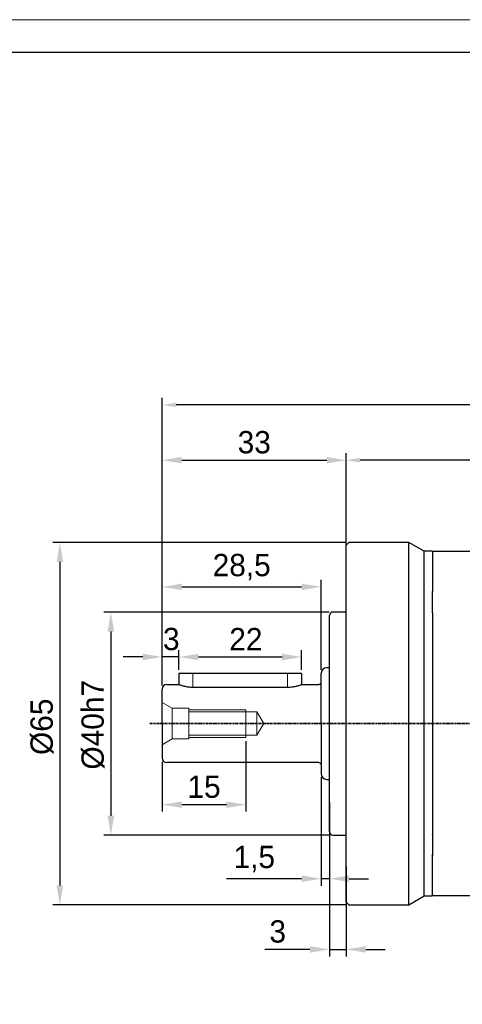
# Model space of a CAD drawing. Header units: millimetres. Extents: x 821 to 1314, y 1003 to 1351.
# Tile 5 of 9: x 974 to 1053, y 1174 to 1351. Entities that reach past the tile are written whole.
import ezdxf

# ---------------------------------------------------------------- set-up
doc = ezdxf.new("R2010")
doc.units = ezdxf.units.MM
doc.header["$PDSIZE"] = -5
doc.linetypes.add('CENTER', pattern=[0.6, 0.375, -0.075, 0.075, -0.075])
doc.linetypes.add('JIS_02_2.0', pattern=[3, 2, -1])
doc.layers.get('0').update_dxf_attribs({"lineweight": 18})
doc.layers.get('Defpoints').update_dxf_attribs({"lineweight": 18})
for name, color, linetype, lineweight in [('3中心线层', 1, 'CENTER', 35), ('中心线', 7, 'JIS_02_2.0', 13), ('图框_外框线', 7, 'Continuous', 18), ('尺寸线层', 3, 'Continuous', 18), ('粗实线', 7, 'Continuous', 50)]:
    doc.layers.add(name, color=color, linetype=linetype, lineweight=lineweight)
doc.styles.add('工程字', font='txt')
doc.dimstyles.new('ISO-25', dxfattribs={"dimtxt": 4.5, "dimasz": 1, "dimexe": 1.25, "dimexo": 0.625, "dimtad": 1, "dimtxsty": '工程字', "dimcen": 2.5, "dimdle": 2, "dimadec": 0, "dimazin": 0, "dimtfac": 1, "dimtmove": 0, "dimatfit": 3, "dimfxl": 1, "dimarcsym": 0})
doc.dimstyles.new('副本 ISO-25', dxfattribs={"dimtxt": 4.5, "dimasz": 2.5, "dimexe": 1.25, "dimexo": 0.625, "dimtad": 1, "dimtxsty": '工程字', "dimcen": 2.5, "dimdle": 5, "dimadec": 0, "dimazin": 0, "dimtfac": 1, "dimtmove": 0, "dimatfit": 3, "dimfxl": 1, "dimtolj": 1, "dimarcsym": 0})

# ---------------------------------------------------------------- blocks, each defined once
blk = doc.blocks.new('*D6')
at = {"layer": 'Defpoints', "color": 0}
for p in [(1032.11, 1271.69), (1032.11, 1255.16), (1122.11, 1224.46)]:
    blk.add_point(p, dxfattribs=at)
at = {"layer": '尺寸线层', "color": 0, "lineweight": -2}
for p, q in [((1032.11, 1255.79), (1032.11, 1272.94)), ((1122.11, 1225.09), (1122.11, 1272.94)), ((1119.61, 1271.69), (1034.61, 1271.69))]:
    blk.add_line(p, q, dxfattribs=at)
at = {"layer": '尺寸线层', "color": 0}
for points in [[(1034.61, 1272.11), (1034.61, 1271.28), (1032.11, 1271.69)], [(1119.61, 1271.28), (1119.61, 1272.11), (1122.11, 1271.69)]]:
    blk.add_solid(points, dxfattribs=at)
at = {"layer": '尺寸线层', "color": 0, "insert": (1077.11, 1274.57), "char_height": 4.5, "attachment_point": 5, "style": '工程字'}
blk.add_mtext('\\A1;90', dxfattribs=at)
blk = doc.blocks.new('*D7')
at = {"layer": 'Defpoints', "color": 0}
for p in [(999.11, 1281.61), (999.11, 1230.66), (1152.11, 1203.94)]:
    blk.add_point(p, dxfattribs=at)
at = {"layer": '尺寸线层', "color": 0, "lineweight": -2}
for p, q in [((999.11, 1231.29), (999.11, 1282.86)), ((1149.61, 1281.61), (1001.61, 1281.61)), ((1152.11, 1204.56), (1152.11, 1282.86))]:
    blk.add_line(p, q, dxfattribs=at)
at = {"layer": '尺寸线层', "color": 0}
for points in [[(1001.61, 1282.02), (1001.61, 1281.19), (999.11, 1281.61)], [(1149.61, 1281.19), (1149.61, 1282.02), (1152.11, 1281.61)]]:
    blk.add_solid(points, dxfattribs=at)
at = {"layer": '尺寸线层', "color": 0, "insert": (1075.61, 1284.48), "char_height": 4.5, "attachment_point": 5, "style": '工程字'}
blk.add_mtext('\\A1;153', dxfattribs=at)
blk = doc.blocks.new('*D17')
at = {"layer": 'Defpoints', "color": 0}
for p in [(1032.11, 1271.69), (1032.11, 1262.14), (999.11, 1239.14)]:
    blk.add_point(p, dxfattribs=at)
at = {"layer": '尺寸线层', "color": 0, "linetype": 'ByBlock', "lineweight": -2}
for p, q in [((999.11, 1239.77), (999.11, 1272.94)), ((1032.11, 1262.77), (1032.11, 1272.94)), ((1002.61, 1271.69), (1028.61, 1271.69))]:
    blk.add_line(p, q, dxfattribs=at)
at = {"layer": '尺寸线层', "color": 0}
for points in [[(1002.61, 1272.28), (1002.61, 1271.11), (999.11, 1271.69)], [(1028.61, 1271.11), (1028.61, 1272.28), (1032.11, 1271.69)]]:
    blk.add_solid(points, dxfattribs=at)
at = {"layer": '尺寸线层', "color": 0, "insert": (1015.61, 1274.89), "char_height": 4, "attachment_point": 5, "style": '工程字'}
blk.add_mtext('33', dxfattribs=at)
blk = doc.blocks.new('*D25')
at = {"layer": 'Defpoints', "color": 0}
for p in [(1029.71, 1244.46), (989.89, 1204.46), (1029.71, 1204.46)]:
    blk.add_point(p, dxfattribs=at)
at = {"layer": '尺寸线层', "color": 0, "linetype": 'ByBlock', "lineweight": -2}
for p, q in [((1029.08, 1244.46), (988.64, 1244.46)), ((989.89, 1240.96), (989.89, 1207.96)), ((1029.08, 1204.46), (988.64, 1204.46))]:
    blk.add_line(p, q, dxfattribs=at)
at = {"layer": '尺寸线层', "color": 0}
for points in [[(990.48, 1240.96), (989.31, 1240.96), (989.89, 1244.46)], [(989.31, 1207.96), (990.48, 1207.96), (989.89, 1204.46)]]:
    blk.add_solid(points, dxfattribs=at)
at = {"layer": '尺寸线层', "color": 0, "insert": (986.69, 1224.26), "char_height": 4, "attachment_point": 5, "rotation": 90, "style": '工程字'}
blk.add_mtext('%%C40h7', dxfattribs=at)
blk = doc.blocks.new('*D26')
at = {"layer": 'Defpoints', "color": 0}
for p in [(999.11, 1236.41), (1002.11, 1233.46), (999.11, 1230.66)]:
    blk.add_point(p, dxfattribs=at)
at = {"layer": '尺寸线层', "color": 0, "linetype": 'ByBlock', "lineweight": -2}
for p, q in [((999.11, 1231.29), (999.11, 1237.66)), ((1002.11, 1234.09), (1002.11, 1237.66)), ((995.61, 1236.41), (992.11, 1236.41)), ((1002.11, 1236.41), (999.11, 1236.41)), ((1005.61, 1236.41), (1009.11, 1236.41))]:
    blk.add_line(p, q, dxfattribs=at)
at = {"layer": '尺寸线层', "color": 0}
for points in [[(995.61, 1235.83), (995.61, 1236.99), (999.11, 1236.41)], [(1005.61, 1236.99), (1005.61, 1235.83), (1002.11, 1236.41)]]:
    blk.add_solid(points, dxfattribs=at)
at = {"layer": '尺寸线层', "color": 0, "insert": (1000.73, 1239.61), "char_height": 4, "attachment_point": 5, "style": '工程字'}
blk.add_mtext('3', dxfattribs=at)
blk = doc.blocks.new('*D27')
at = {"layer": 'Defpoints', "color": 0}
for p in [(1024.11, 1236.41), (1002.11, 1233.46), (1024.11, 1233.46)]:
    blk.add_point(p, dxfattribs=at)
at = {"layer": '尺寸线层', "color": 0, "linetype": 'ByBlock', "lineweight": -2}
for p, q in [((1002.11, 1234.09), (1002.11, 1237.66)), ((1024.11, 1234.09), (1024.11, 1237.66)), ((1005.61, 1236.41), (1020.61, 1236.41))]:
    blk.add_line(p, q, dxfattribs=at)
at = {"layer": '尺寸线层', "color": 0}
for points in [[(1005.61, 1236.99), (1005.61, 1235.82), (1002.11, 1236.41)], [(1020.61, 1235.82), (1020.61, 1236.99), (1024.11, 1236.41)]]:
    blk.add_solid(points, dxfattribs=at)
at = {"layer": '尺寸线层', "color": 0, "insert": (1014.11, 1239.61), "char_height": 4, "attachment_point": 5, "style": '工程字'}
blk.add_mtext('22', dxfattribs=at)
blk = doc.blocks.new('*D28')
at = {"layer": 'Defpoints', "color": 0}
for p in [(1027.61, 1215.46), (1029.11, 1211.04), (1027.61, 1196.65)]:
    blk.add_point(p, dxfattribs=at)
at = {"layer": '尺寸线层', "color": 0, "linetype": 'ByBlock', "lineweight": -2}
for p, q in [((1027.61, 1214.84), (1027.61, 1195.4)), ((1029.11, 1210.41), (1029.11, 1195.4)), ((1024.11, 1196.65), (1010.63, 1196.65)), ((1029.11, 1196.65), (1027.61, 1196.65)), ((1032.61, 1196.65), (1036.11, 1196.65))]:
    blk.add_line(p, q, dxfattribs=at)
at = {"layer": '尺寸线层', "color": 0}
for points in [[(1024.11, 1196.07), (1024.11, 1197.24), (1027.61, 1196.65)], [(1032.61, 1197.24), (1032.61, 1196.07), (1029.11, 1196.65)]]:
    blk.add_solid(points, dxfattribs=at)
at = {"layer": '尺寸线层', "color": 0, "insert": (1015.62, 1200.19), "char_height": 4, "attachment_point": 5, "style": '工程字'}
blk.add_mtext('1,5', dxfattribs=at)
blk = doc.blocks.new('*D29')
at = {"layer": 'Defpoints', "color": 0}
for p in [(1029.11, 1201.67), (1032.11, 1199.46), (1032.11, 1183.98)]:
    blk.add_point(p, dxfattribs=at)
at = {"layer": '尺寸线层', "color": 0, "linetype": 'ByBlock', "lineweight": -2}
for p, q in [((1029.11, 1201.05), (1029.11, 1182.73)), ((1032.11, 1198.84), (1032.11, 1182.73)), ((1025.61, 1183.98), (1017.54, 1183.98)), ((1029.11, 1183.98), (1032.11, 1183.98)), ((1035.61, 1183.98), (1039.11, 1183.98))]:
    blk.add_line(p, q, dxfattribs=at)
at = {"layer": '尺寸线层', "color": 0}
for points in [[(1025.61, 1183.4), (1025.61, 1184.56), (1029.11, 1183.98)], [(1035.61, 1184.56), (1035.61, 1183.4), (1032.11, 1183.98)]]:
    blk.add_solid(points, dxfattribs=at)
at = {"layer": '尺寸线层', "color": 0, "insert": (1019.82, 1187.18), "char_height": 4, "attachment_point": 5, "style": '工程字'}
blk.add_mtext('3', dxfattribs=at)
blk = doc.blocks.new('*D30')
at = {"layer": 'Defpoints', "color": 0}
for p in [(1014.11, 1221.96), (999.11, 1218.26), (999.11, 1209.93)]:
    blk.add_point(p, dxfattribs=at)
at = {"layer": '尺寸线层', "color": 0, "linetype": 'ByBlock', "lineweight": -2}
for p, q in [((1014.11, 1221.34), (1014.11, 1208.68)), ((999.11, 1217.64), (999.11, 1208.68)), ((1010.61, 1209.93), (1002.61, 1209.93))]:
    blk.add_line(p, q, dxfattribs=at)
at = {"layer": '尺寸线层', "color": 0}
for points in [[(1002.61, 1210.51), (1002.61, 1209.35), (999.11, 1209.93)], [(1010.61, 1209.35), (1010.61, 1210.51), (1014.11, 1209.93)]]:
    blk.add_solid(points, dxfattribs=at)
at = {"layer": '尺寸线层', "color": 0, "insert": (1006.61, 1213.13), "char_height": 4, "attachment_point": 5, "style": '工程字'}
blk.add_mtext('15', dxfattribs=at)
blk = doc.blocks.new('*D31')
at = {"layer": 'Defpoints', "color": 0}
for p in [(1027.61, 1248.98), (1027.61, 1233.46), (999.11, 1230.66)]:
    blk.add_point(p, dxfattribs=at)
at = {"layer": '尺寸线层', "color": 0, "linetype": 'ByBlock', "lineweight": -2}
for p, q in [((999.11, 1231.29), (999.11, 1250.23)), ((1027.61, 1234.09), (1027.61, 1250.23)), ((1002.61, 1248.98), (1024.11, 1248.98))]:
    blk.add_line(p, q, dxfattribs=at)
at = {"layer": '尺寸线层', "color": 0}
for points in [[(1002.61, 1249.56), (1002.61, 1248.4), (999.11, 1248.98)], [(1024.11, 1248.4), (1024.11, 1249.56), (1027.61, 1248.98)]]:
    blk.add_solid(points, dxfattribs=at)
at = {"layer": '尺寸线层', "color": 0, "insert": (1013.36, 1252.52), "char_height": 4, "attachment_point": 5, "style": '工程字'}
blk.add_mtext('28,5', dxfattribs=at)
blk = doc.blocks.new('*D32')
at = {"layer": 'Defpoints', "color": 0}
for p in [(1032.61, 1256.96), (980.74, 1191.96), (1032.61, 1191.96)]:
    blk.add_point(p, dxfattribs=at)
at = {"layer": '尺寸线层', "color": 0, "linetype": 'ByBlock', "lineweight": -2}
for p, q in [((1031.98, 1256.96), (979.49, 1256.96)), ((980.74, 1253.46), (980.74, 1195.46)), ((1031.98, 1191.96), (979.49, 1191.96))]:
    blk.add_line(p, q, dxfattribs=at)
at = {"layer": '尺寸线层', "color": 0}
for points in [[(981.33, 1253.46), (980.16, 1253.46), (980.74, 1256.96)], [(980.16, 1195.46), (981.33, 1195.46), (980.74, 1191.96)]]:
    blk.add_solid(points, dxfattribs=at)
at = {"layer": '尺寸线层', "color": 0, "insert": (977.54, 1223.9), "char_height": 4, "attachment_point": 5, "rotation": 90, "style": '工程字'}
blk.add_mtext('%%C65', dxfattribs=at)

msp = doc.modelspace()

# ---------------------------------------------------------------- linework, layer by layer
for p, q in [((1047.7556, 1255.3643), (1047.6056, 1255.2143)), ((1047.6056, 1224.4643), (1047.6056, 1255.3643)), ((1029.0765, 1224.4643), (1029.1056, 1224.4643)), ((1047.6056, 1193.5643), (1047.6056, 1224.4643)), ((1047.6056, 1193.7143), (1047.7556, 1193.5643))]:
    msp.add_line(p, q)
at = {"layer": '3中心线层'}
msp.add_line((996.8568, 1224.4643), (1122.1056, 1224.4643), dxfattribs=at)
at = {"layer": '中心线', "color": 0, "linetype": 'ByBlock'}
for p, q in [((1004.6056, 1233.4643), (1004.6056, 1231.0026)), ((1021.6056, 1233.4643), (1021.6056, 1231.0026)), ((999.1056, 1228.2536), (1000.9056, 1227.2143)), ((1000.9056, 1227.2143), (1003.9056, 1227.2143)), ((1000.9056, 1227.2143), (1000.9056, 1221.7143)), ((1003.9056, 1227.2143), (1003.9056, 1221.7143)), ((1003.9056, 1226.9643), (1014.1056, 1226.9643)), ((1014.1056, 1226.9643), (1014.1056, 1221.9643)), ((1003.9056, 1226.5643), (1016.1056, 1226.5643)), ((1016.1056, 1226.5643), (1017.318, 1224.4643)), ((1016.1056, 1226.5643), (1016.1056, 1222.3643)), ((1016.1056, 1222.3643), (1017.318, 1224.4643)), ((999.1056, 1220.6751), (1000.9056, 1221.7143)), ((1000.9056, 1221.7143), (1003.9056, 1221.7143)), ((1003.9056, 1222.3643), (1016.1056, 1222.3643)), ((1003.9056, 1221.9643), (1014.1056, 1221.9643))]:
    msp.add_line(p, q, dxfattribs=at)
at = {"layer": '图框_外框线', "color": 3}
msp.add_lwpolyline([(821.3881, 1002.5151), (1313.7222, 1002.5151), (1313.7222, 1350.6657), (821.3881, 1350.6657)], close=True, dxfattribs=at)
at = {"layer": '图框_外框线', "color": 3, "lineweight": 25}
msp.add_lwpolyline([(850.6937, 1008.3762), (1307.8611, 1008.3762), (1307.8611, 1344.8046), (850.6937, 1344.8046)], close=True, dxfattribs=at)
at = {"layer": '粗实线', "color": 0, "lineweight": 30}
for p, q in [((1032.6056, 1256.9643), (1032.1056, 1256.4643)), ((1043.3343, 1256.9643), (1032.6056, 1256.9643)), ((1046.1056, 1255.3643), (1043.3343, 1256.9643)), ((1043.3343, 1191.9643), (1043.3343, 1256.9643)), ((1032.1056, 1192.4643), (1032.1056, 1256.4643)), ((1047.6056, 1255.3643), (1046.1056, 1255.3643)), ((1046.1056, 1193.5643), (1046.1056, 1255.3643)), ((1047.6056, 1255.2143), (1047.7556, 1255.3643)), ((1047.6056, 1255.3643), (1047.6056, 1248.1308)), ((1047.7556, 1255.3643), (1056.4013, 1255.3643)), ((1047.6056, 1244.3325), (1047.6056, 1248.1316)), ((1047.6056, 1247.8821), (1047.6056, 1248.1308)), ((1029.1056, 1205.0643), (1029.1056, 1243.8643)), ((1032.1056, 1244.4643), (1029.7056, 1244.4643)), ((1047.6056, 1244.3316), (1047.6056, 1244.3935)), ((1047.6056, 1244.3316), (1047.6056, 1224.4643)), ((1029.0767, 1234.4643), (1028.6056, 1234.4643)), ((1029.1056, 1234.571), (1029.0765, 1234.4643)), ((1004.6056, 1233.4643), (1002.1056, 1233.4643)), ((1002.1056, 1233.4643), (1002.1056, 1231.4643)), ((1021.6056, 1233.4643), (1004.6056, 1233.4643)), ((1024.1056, 1233.4643), (1021.6056, 1233.4643)), ((1024.1056, 1233.4643), (1024.1056, 1231.4643)), ((1027.6056, 1224.4643), (1027.6056, 1233.4643)), ((999.1056, 1224.4643), (999.1056, 1230.6643)), ((999.9056, 1231.4643), (1002.1056, 1231.4643)), ((1004.6056, 1231.0027), (1021.6056, 1231.0027)), ((1024.1056, 1231.4643), (1027.2056, 1231.4643)), ((999.1056, 1224.4643), (999.1056, 1218.2643)), ((1027.6056, 1224.4643), (1027.6056, 1215.4643)), ((1047.6056, 1224.4643), (1047.6056, 1204.5971)), ((1027.2056, 1217.4643), (999.9056, 1217.4643)), ((1028.6056, 1214.4643), (1029.0767, 1214.4643)), ((1029.0765, 1214.4643), (1029.1056, 1214.3577)), ((1029.7056, 1204.4643), (1032.1056, 1204.4643)), ((1047.6056, 1204.5352), (1047.6056, 1204.5971)), ((1047.6056, 1204.5352), (1047.6056, 1200.797)), ((1047.6056, 1200.7979), (1047.6056, 1201.0466)), ((1047.6056, 1193.5643), (1047.6056, 1200.7979)), ((1043.3343, 1191.9643), (1046.1056, 1193.5643)), ((1046.1056, 1193.5643), (1047.6056, 1193.5643)), ((1047.7556, 1193.5643), (1047.6056, 1193.7143)), ((1056.4013, 1193.5643), (1047.7556, 1193.5643)), ((1032.1056, 1192.4643), (1032.6056, 1191.9643)), ((1032.6056, 1191.9643), (1043.3343, 1191.9643))]:
    msp.add_line(p, q, dxfattribs=at)
for centre, radius, start, end in [((1029.7056, 1243.8643), 0.6, 90, 180), ((1028.6056, 1233.4643), 1, 90, 180), ((999.9056, 1230.6643), 0.8, 90, 180), ((999.9056, 1218.2643), 0.8, 180, 270), ((1028.6056, 1215.4643), 1, 180, 270), ((1029.7056, 1205.0643), 0.6, 180, 270)]:
    msp.add_arc(centre, radius, start, end, dxfattribs=at)
at = {"layer": '粗实线', "color": 0, "lineweight": 30, "extrusion": (0, 0, -1)}
for centre, start, end in [((-1027.2056, 1231.8643), 180, 270), ((-1027.2056, 1217.0643), 90, 180)]:
    msp.add_arc(centre, 0.4, start, end, dxfattribs=at)
at = {"layer": '粗实线', "color": 0, "lineweight": 30}
for points, knots in [([(1002.1036, 1231.4641), (1002.1082, 1231.4637), (1002.1125, 1231.4619), (1002.1376, 1231.4529), (1002.2037, 1231.4292), (1002.4118, 1231.3602), (1002.5573, 1231.3139), (1002.9167, 1231.215), (1003.1389, 1231.1609), (1003.6308, 1231.0704), (1003.9088, 1231.0336), (1004.1924, 1231.0157), (1004.3285, 1231.0071), (1004.4673, 1231.0027), (1004.6056, 1231.0027)], [0, 0, 0, 0, 0.05357036, 0.05357036, 0.25536356, 0.25536356, 0.45995656, 0.45995656, 0.67573795, 0.67573795, 0.89571997, 0.89571997, 0.89571997, 1, 1, 1, 1]), ([(1021.6056, 1231.0027), (1021.8753, 1231.0027), (1022.1486, 1231.0203), (1022.6562, 1231.0818), (1022.8973, 1231.1259), (1023.3295, 1231.2227), (1023.5242, 1231.2768), (1023.8378, 1231.3716), (1023.9586, 1231.4129), (1024.0796, 1231.4549), (1024.1034, 1231.4631), (1024.1071, 1231.4658)], [0, 0, 0, 0, 0.20522719, 0.20522719, 0.40987883, 0.40987883, 0.62304954, 0.62304954, 0.84296118, 0.84296118, 1, 1, 1, 1])]:
    msp.add_open_spline(points, degree=3, knots=knots, dxfattribs=at)

# ---------------------------------------------------------------- dimensions: what is measured, and where the dimension line sits
at = {"layer": '尺寸线层'}
dim = msp.add_linear_dim(base=(999.1056, 1281.6051), p1=(1152.1056, 1203.9362), p2=(999.1056, 1230.6643), dimstyle='副本 ISO-25', dxfattribs=at)
dim.commit()
dim.dimension.update_dxf_attribs({"geometry": '*D7', "text_midpoint": (1075.6056, 1281.6051), "dimtype": 160})
at = {"layer": '尺寸线层', "linetype": 'ByBlock'}
for base, p1, p2, override, picture, middle in [((1032.1056, 1271.694), (999.1056, 1239.1436), (1032.1056, 1262.1436), {"dimtxt": 4, "dimasz": 3.5, "dimgap": 1.2, "dimtxsty": '工程字'}, '*D17', (1015.6056, 1271.694)), ((999.1056, 1236.4085), (1002.1056, 1233.4643), (999.1056, 1230.6643), {"dimtxt": 4, "dimasz": 3.5, "dimgap": 1.2}, '*D26', (1000.7286, 1236.4085)), ((1024.1056, 1236.4073), (1002.1056, 1233.4643), (1024.1056, 1233.4643), {"dimtxt": 4, "dimasz": 3.5, "dimgap": 1.2}, '*D27', (1014.1126, 1236.4073)), ((1027.6056, 1196.6517), (1029.1056, 1211.0393), (1027.6056, 1215.4643), {"dimtxt": 4, "dimasz": 3.5, "dimgap": 1.2}, '*D28', (1015.6178, 1196.6517)), ((1032.1056, 1183.9801), (1029.1056, 1201.6744), (1032.1056, 1199.4643), {"dimtxt": 4, "dimasz": 3.5, "dimgap": 1.2, "dimtxsty": '工程字'}, '*D29', (1019.8218, 1183.9801))]:
    dim = msp.add_linear_dim(base=base, p1=p1, p2=p2, dimstyle='ISO-25', override=override, dxfattribs=at)
    dim.commit()
    dim.dimension.update_dxf_attribs({"geometry": picture, "text_midpoint": middle, "dimtype": 160})
at = {"layer": '尺寸线层'}
dim = msp.add_linear_dim(base=(1032.1056, 1271.694), p1=(1122.1056, 1224.4643), p2=(1032.1056, 1255.1643), dimstyle='副本 ISO-25', override={"dimtxsty": '工程字'}, dxfattribs=at)
dim.commit()
dim.dimension.update_dxf_attribs({"geometry": '*D6', "text_midpoint": (1077.1056, 1271.694), "dimtype": 160})
at = {"layer": '尺寸线层', "linetype": 'ByBlock'}
for base, p1, p2, text, override, picture, middle in [((980.7447, 1191.9643), (1032.6056, 1256.9643), (1032.6056, 1191.9643), '%%C<>', {"dimtxt": 4, "dimasz": 3.5, "dimgap": 1.2, "dimtxsty": '工程字'}, '*D32', (980.7447, 1223.8985)), ((989.8939, 1204.4643), (1029.7056, 1244.4643), (1029.7056, 1204.4643), '%%C<>h7', {"dimtxt": 4, "dimasz": 3.5, "dimgap": 1.2}, '*D25', (989.8939, 1224.2605))]:
    dim = msp.add_linear_dim(base=base, p1=p1, p2=p2, angle=90, text=text, dimstyle='ISO-25', override=override, dxfattribs=at)
    dim.commit()
    dim.dimension.update_dxf_attribs({"geometry": picture, "text_midpoint": middle, "dimtype": 160})
for base, p1, p2, picture, middle in [((1027.6056, 1248.9803), (999.1056, 1230.6643), (1027.6056, 1233.4643), '*D31', (1013.3556, 1252.5154)), ((999.1056, 1209.9313), (1014.1056, 1221.9643), (999.1056, 1218.2643), '*D30', (1006.6056, 1213.1313))]:
    dim = msp.add_linear_dim(base=base, p1=p1, p2=p2, dimstyle='ISO-25', override={"dimtxt": 4, "dimasz": 3.5, "dimgap": 1.2, "dimtxsty": '工程字'}, dxfattribs=at)
    dim.commit()
    dim.dimension.update_dxf_attribs({"geometry": picture, "text_midpoint": middle})

doc.saveas('drawing.dxf')
